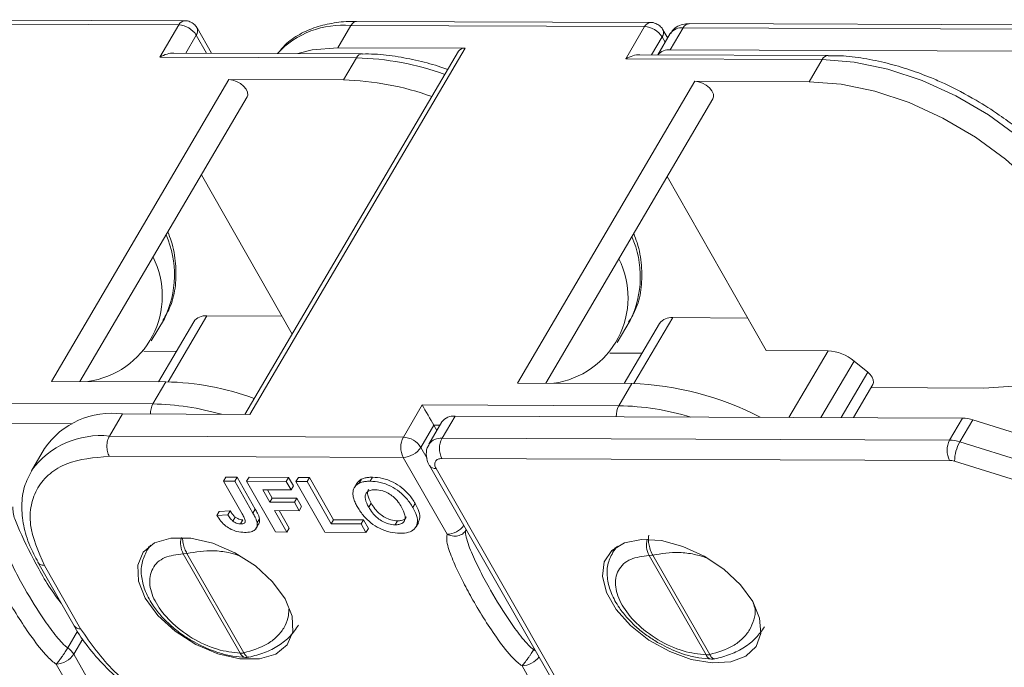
# Model space of a CAD drawing. Header units: millimetres. Extents: x 3186 to 3545, y -371 to -118.
# Tile 18 of 27: x 3378 to 3405, y -157 to -139. Entities that reach past the tile are written whole.
import ezdxf

# ---------------------------------------------------------------- set-up
doc = ezdxf.new("R2010")
doc.units = ezdxf.units.MM

msp = doc.modelspace()

# ---------------------------------------------------------------- linework, layer by layer
at = {"color": 7, "linetype": 'Continuous', "lineweight": 15}
for p, q in [((3382.223, -138.591), (3373.996, -138.56)), ((3373.834, -138.676), (3382.059, -138.707)), ((3382.059, -138.707), (3381.529, -139.608)), ((3382.97, -139.497), (3382.569, -138.793)), ((3386.504, -139.344), (3386.868, -138.725)), ((3386.868, -138.725), (3395.092, -138.755)), ((3395.256, -138.639), (3387.03, -138.609)), ((3395.092, -138.755), (3394.563, -139.656)), ((3395.81, -139.406), (3396.174, -138.786)), ((3396.174, -138.786), (3410.376, -138.839)), ((3410.54, -138.723), (3396.339, -138.671)), ((3382.253, -139.494), (3382.548, -138.993)), ((3382.548, -138.993), (3382.834, -139.496)), ((3395.287, -139.542), (3395.581, -139.041)), ((3395.81, -138.949), (3395.461, -139.543)), ((3395.581, -139.041), (3395.667, -139.192)), ((3395.736, -139.075), (3395.603, -138.841)), ((3384.043, -149.606), (3390.067, -139.357)), ((3390.067, -139.357), (3386.504, -139.344)), ((3381.529, -139.608), (3387.027, -139.628)), ((3387.191, -139.512), (3381.923, -139.493)), ((3389.885, -139.439), (3383.909, -149.605)), ((3387.027, -139.628), (3386.663, -140.248)), ((3394.563, -139.656), (3400.061, -139.676)), ((3400.225, -139.561), (3394.957, -139.541)), ((3395.81, -139.406), (3410.012, -139.458)), ((3400.061, -139.676), (3399.697, -140.296)), ((3383.462, -140.236), (3378.497, -148.682)), ((3386.663, -140.248), (3383.462, -140.236)), ((3396.495, -140.284), (3391.531, -148.731)), ((3399.697, -140.296), (3396.495, -140.284)), ((3379.289, -148.685), (3383.969, -140.723)), ((3392.323, -148.734), (3397.003, -140.771)), ((3382.689, -142.901), (3385.229, -147.36)), ((3395.723, -142.949), (3398.495, -147.816)), ((3381.29, -147.548), (3381.654, -146.929)), ((3382.477, -147.011), (3381.488, -148.694)), ((3381.758, -148.695), (3382.843, -146.848)), ((3384.945, -146.86), (3382.843, -146.848)), ((3394.324, -147.597), (3394.688, -146.977)), ((3395.511, -147.06), (3394.522, -148.742)), ((3394.791, -148.743), (3395.877, -146.897)), ((3397.979, -146.909), (3395.877, -146.897)), ((3381.986, -147.847), (3381.081, -147.84)), ((3395.019, -147.896), (3394.115, -147.889)), ((3398.495, -147.816), (3400.224, -147.825)), ((3400.224, -147.825), (3399.129, -149.689)), ((3400.023, -149.692), (3400.951, -148.113)), ((3400.951, -148.113), (3401.334, -148.424)), ((3401.334, -148.424), (3400.587, -149.695)), ((3378.497, -148.682), (3381.698, -148.694)), ((3381.698, -148.694), (3381.334, -149.314)), ((3391.531, -148.731), (3394.732, -148.743)), ((3394.732, -148.743), (3394.368, -149.362)), ((3400.931, -149.696), (3401.477, -148.767)), ((3401.428, -148.85), (3404.584, -148.874)), ((3381.334, -149.314), (3375.836, -149.293)), ((3388.87, -149.342), (3388.341, -150.243)), ((3394.368, -149.362), (3388.87, -149.342)), ((3380.116, -150.212), (3380.48, -149.593)), ((3380.48, -149.593), (3384.043, -149.606)), ((3389.422, -149.817), (3389.058, -150.437)), ((3389.423, -150.274), (3389.787, -149.655)), ((3403.988, -149.707), (3389.787, -149.655)), ((3403.988, -149.707), (3403.624, -150.327)), ((3403.91, -150.374), (3404.274, -149.755)), ((3415.297, -153.213), (3404.274, -149.755)), ((3376.159, -149.86), (3379.076, -149.871)), ((3388.829, -150.529), (3389.193, -149.909)), ((3389.279, -150.06), (3389.193, -149.909)), ((3389.193, -149.909), (3389.368, -149.909)), ((3388.341, -150.243), (3380.116, -150.212)), ((3403.624, -150.327), (3389.423, -150.274)), ((3414.933, -153.832), (3403.91, -150.374)), ((3378.297, -150.564), (3377.933, -151.184)), ((3389.006, -150.839), (3388.829, -150.529)), ((3380.112, -150.778), (3388.338, -150.808)), ((3389.564, -152.961), (3388.338, -150.808)), ((3389.42, -150.84), (3403.622, -150.892)), ((3403.765, -150.916), (3414.787, -154.374)), ((3389.075, -151.04), (3393.303, -158.427)), ((3393.484, -158.51), (3389.256, -151.123)), ((3383.374, -151.359), (3383.308, -151.471)), ((3383.832, -152.391), (3383.308, -151.471)), ((3383.308, -151.471), (3383.622, -151.473)), ((3383.374, -151.359), (3383.688, -151.36)), ((3383.688, -151.36), (3383.622, -151.473)), ((3383.622, -151.473), (3384.132, -152.368)), ((3383.688, -151.36), (3384.198, -152.256)), ((3384.023, -151.362), (3383.956, -151.475)), ((3383.956, -151.475), (3385.065, -151.481)), ((3384.766, -152.895), (3383.956, -151.475)), ((3384.023, -151.362), (3385.131, -151.369)), ((3385.131, -151.369), (3385.065, -151.481)), ((3385.065, -151.481), (3385.2, -151.718)), ((3385.131, -151.369), (3385.266, -151.605)), ((3385.403, -151.37), (3385.337, -151.483)), ((3386.146, -152.903), (3385.337, -151.483)), ((3385.337, -151.483), (3385.65, -151.484)), ((3385.403, -151.37), (3385.716, -151.372)), ((3385.716, -151.372), (3385.65, -151.484)), ((3385.65, -151.484), (3386.325, -152.668)), ((3385.716, -151.372), (3386.391, -152.556)), ((3387.169, -151.418), (3387.103, -151.53)), ((3387.481, -151.364), (3387.415, -151.476)), ((3385.2, -151.718), (3384.405, -151.713)), ((3384.405, -151.713), (3384.602, -152.059)), ((3384.536, -151.714), (3384.668, -151.947)), ((3385.266, -151.605), (3385.2, -151.718)), ((3387.037, -151.539), (3386.971, -151.652)), ((3384.668, -151.947), (3384.602, -152.059)), ((3384.602, -152.059), (3385.292, -152.063)), ((3384.668, -151.947), (3385.358, -151.951)), ((3385.358, -151.951), (3385.292, -152.063)), ((3385.358, -151.951), (3385.493, -152.187)), ((3383.192, -152.32), (3383.126, -152.432)), ((3383.192, -152.32), (3383.496, -152.303)), ((3383.496, -152.303), (3383.43, -152.416)), ((3384.198, -152.256), (3384.132, -152.368)), ((3385.427, -152.3), (3384.737, -152.296)), ((3384.737, -152.296), (3385.079, -152.897)), ((3384.868, -152.297), (3385.146, -152.785)), ((3385.292, -152.063), (3385.427, -152.3)), ((3385.493, -152.187), (3385.427, -152.3)), ((3387.372, -152.201), (3387.438, -152.089)), ((3388.673, -152.099), (3388.607, -152.211)), ((3383.43, -152.416), (3383.126, -152.432)), ((3383.639, -152.48), (3383.573, -152.593)), ((3383.851, -152.559), (3383.785, -152.672)), ((3384.317, -152.526), (3384.25, -152.638)), ((3386.391, -152.556), (3386.325, -152.668)), ((3386.391, -152.556), (3387.227, -152.56)), ((3387.227, -152.56), (3387.161, -152.673)), ((3387.227, -152.56), (3387.362, -152.797)), ((3388.18, -152.584), (3388.114, -152.697)), ((3384.208, -152.817), (3384.274, -152.705)), ((3385.079, -152.897), (3385.146, -152.785)), ((3386.325, -152.668), (3387.161, -152.673)), ((3387.161, -152.673), (3387.296, -152.91)), ((3387.296, -152.91), (3387.362, -152.797)), ((3388.695, -152.756), (3388.761, -152.643)), ((3390.087, -152.856), (3390.101, -152.832)), ((3385.079, -152.897), (3384.766, -152.895)), ((3387.296, -152.91), (3386.146, -152.903)), ((3381.159, -153.421), (3381.279, -153.264)), ((3381.231, -153.299), (3381.159, -153.421)), ((3394.192, -153.469), (3394.337, -153.289)), ((3394.274, -153.329), (3394.192, -153.469)), ((3382.183, -153.506), (3382.285, -153.494)), ((3383.776, -156.289), (3382.183, -153.506)), ((3383.878, -156.278), (3382.285, -153.494)), ((3395.216, -153.555), (3395.319, -153.543)), ((3396.809, -156.338), (3395.216, -153.555)), ((3396.912, -156.326), (3395.319, -153.543)), ((3378.113, -153.742), (3379.129, -155.524)), ((3378.298, -153.83), (3379.311, -155.608)), ((3379.226, -155.676), (3378.952, -156.141)), ((3379.12, -156.315), (3379.37, -155.889)), ((3392.004, -156.158), (3391.986, -156.189)), ((3380.347, -158.468), (3379.12, -156.315)), ((3379.855, -158.748), (3378.628, -156.595)), ((3392.889, -158.796), (3391.662, -156.643))]:
    msp.add_line(p, q, dxfattribs=at)
at = {"color": 7, "linetype": 'Continuous', "lineweight": 15, "flags": 128}
for points in [[(3385.388, -139.506), (3385.786, -139.404), (3386.504, -139.344)], [(3387.197, -139.512), (3387.192, -139.512), (3387.191, -139.512)], [(3400.23, -139.561), (3400.225, -139.561), (3400.225, -139.561)], [(3407.721, -147.025), (3407.857, -146.747), (3408.002, -146.137), (3407.979, -145.461), (3407.79, -144.739), (3407.44, -143.994), (3406.94, -143.247), (3406.305, -142.523), (3405.555, -141.842), (3404.712, -141.227), (3403.802, -140.694), (3402.853, -140.262), (3401.894, -139.942), (3400.953, -139.745), (3400.061, -139.676)], [(3383.969, -140.723), (3383.987, -140.67), (3383.98, -140.591), (3383.941, -140.506), (3383.873, -140.422), (3383.782, -140.347), (3383.677, -140.287), (3383.567, -140.249), (3383.462, -140.236)], [(3397.003, -140.771), (3397.021, -140.719), (3397.014, -140.64), (3396.975, -140.554), (3396.907, -140.47), (3396.816, -140.395), (3396.71, -140.335), (3396.6, -140.297), (3396.495, -140.284)], [(3404.584, -148.874), (3405.404, -148.815), (3406.125, -148.628), (3406.725, -148.317), (3407.186, -147.892), (3407.493, -147.367), (3407.638, -146.757), (3407.615, -146.08), (3407.426, -145.358), (3407.076, -144.613), (3406.576, -143.867), (3405.941, -143.142), (3405.191, -142.462), (3404.348, -141.846), (3403.438, -141.314), (3402.489, -140.881), (3401.53, -140.561), (3400.589, -140.364), (3399.697, -140.296)], [(3401.477, -148.767), (3401.477, -148.767), (3401.495, -148.709), (3401.489, -148.64), (3401.458, -148.567), (3401.405, -148.493), (3401.334, -148.424)], [(3390.094, -152.82), (3390.091, -152.837), (3390.087, -152.856)], [(3381.122, -154.748), (3380.928, -154.269), (3380.908, -153.828), (3381.064, -153.464), (3381.383, -153.204), (3381.839, -153.071), (3382.396, -153.074), (3383.009, -153.213), (3383.627, -153.478), (3384.201, -153.847), (3384.684, -154.29), (3385.037, -154.771), (3385.231, -155.25), (3385.251, -155.69), (3385.095, -156.055), (3384.776, -156.315), (3384.319, -156.448), (3383.762, -156.445), (3383.15, -156.305), (3382.531, -156.041), (3381.958, -155.672), (3381.475, -155.229), (3381.122, -154.748)], [(3398.115, -154.841), (3397.774, -154.373), (3397.311, -153.94), (3396.759, -153.572), (3396.161, -153.298), (3395.561, -153.138), (3395.002, -153.104), (3394.527, -153.198), (3394.171, -153.414), (3393.96, -153.734), (3393.909, -154.136), (3394.024, -154.59), (3394.294, -155.062), (3394.7, -155.517), (3395.212, -155.922), (3395.792, -156.245), (3396.397, -156.464), (3396.982, -156.562), (3397.503, -156.532), (3397.923, -156.376), (3398.209, -156.105), (3398.341, -155.741), (3398.309, -155.308), (3398.115, -154.841)]]:
    msp.add_lwpolyline(points, dxfattribs=at)
at = {"color": 7, "linetype": 'Continuous', "lineweight": 15}
for centre, radius, start, end in [((3382.242, -138.792), 0.202, 95.3857, 155.1052), ((3382.028, -139.321), 0.615, 32.2322, 87.1102), ((3382.39, -138.875), 0.197, 323.2124, 24.6194), ((3386.639, -141.208), 2.494, 84.7308, 136.8823), ((3395.275, -138.84), 0.202, 95.3857, 155.1052), ((3395.061, -139.369), 0.615, 32.2322, 87.1102), ((3396.134, -139.185), 0.401, 84.1878, 143.9687), ((3396.357, -138.871), 0.202, 95.3496, 155.1083), ((3395.424, -138.923), 0.197, 323.2124, 24.6194), ((3390.044, -139.551), 0.195, 83.2451, 144.9113), ((3387.21, -139.713), 0.202, 95.3496, 155.1083), ((3386.86, -147.313), 7.686, 69.911, 88.7525), ((3395.772, -139.817), 0.413, 84.6871, 138.4028), ((3400.244, -139.761), 0.202, 95.3496, 155.1083), ((3386.496, -147.932), 7.686, 69.911, 88.7526), ((3379.148, -145.706), 2.789, 333.995, 23.7486), ((3392.181, -145.754), 2.789, 333.995, 23.7486), ((3379.177, -146.291), 2.419, 278.037, 26.7638), ((3392.21, -146.34), 2.419, 278.037, 26.7638), ((3382.802, -147.25), 0.403, 84.2147, 143.7659), ((3395.836, -147.298), 0.403, 84.2147, 143.7659), ((3400.16, -149.05), 1.226, 49.849, 87.014), ((3381.531, -156.379), 7.686, 69.911, 88.7525), ((3394.458, -157.109), 8.371, 62.4674, 88.1228), ((3380.181, -151.858), 2.285, 82.4771, 145.5035), ((3381.839, -149.587), 0.574, 151.5192, 180.8265), ((3381.196, -156.739), 7.426, 73.9192, 88.9301), ((3394.894, -149.642), 0.596, 151.9987, 182.8433), ((3394.224, -156.833), 7.472, 73.216, 88.8977), ((3389.746, -150.053), 0.401, 84.1878, 143.9687), ((3403.972, -150.685), 0.978, 71.9825, 89.0331), ((3388.864, -150.097), 0.379, 29.6711, 29.7841), ((3379.87, -152.601), 2.402, 84.1312, 143.5106), ((3388.882, -150.528), 0.612, 152.1966, 207.2211), ((3388.31, -150.856), 0.615, 32.2322, 87.1102), ((3389.378, -150.663), 0.392, 83.4752, 145.1133), ((3389.964, -150.56), 0.612, 152.1966, 207.2211), ((3404.166, -150.612), 0.612, 152.1966, 207.2211), ((3403.608, -151.304), 0.978, 71.9825, 89.0331), ((3404.848, -150.917), 1.084, 149.935, 179.9328), ((3388.313, -150.193), 0.616, 272.3021, 326.9647), ((3389.238, -150.923), 0.2, 215.843, 275.4283), ((3389.537, -152.338), 0.624, 272.5261, 322.7801), ((3382.723, -153.214), 0.614, 165.0225, 208.4674), ((3395.756, -153.262), 0.614, 164.7867, 208.472), ((3379.292, -155.407), 0.201, 216.2334, 275.2451), ((3378.647, -156.602), 0.553, 31.2184, 56.492), ((3391.616, -156.728), 0.654, 48.2474, 55.5324), ((3378.604, -155.979), 0.616, 272.3021, 326.9647), ((3383.774, -155.829), 0.461, 270.2219, 283.0525), ((3383.955, -156.216), 0.194, 202.3652, 262.3621), ((3391.635, -156.021), 0.623, 272.482, 323.7105), ((3396.808, -155.877), 0.461, 270.2219, 283.0525), ((3396.988, -156.264), 0.194, 202.3652, 262.3621)]:
    msp.add_arc(centre, radius, start, end, dxfattribs=at)
for centre, major_axis, ratio, start_param, end_param in [((3381.692, -139.892), (0.492, 0.28), 0.5787, 0.788914, 1.571934), ((3394.725, -139.94), (0.492, 0.28), 0.5787, 0.788914, 1.571934), ((3389.033, -149.626), (-0.228, 0.401), 0.00198, 0.781883, 2.352679)]:
    msp.add_ellipse(centre, major_axis=major_axis, ratio=ratio, start_param=start_param, end_param=end_param, dxfattribs=at)
for points, knots in [([(3382.568, -138.794), (3382.565, -138.788), (3382.545, -138.748), (3382.482, -138.68), (3382.37, -138.614), (3382.275, -138.583), (3382.225, -138.592), (3382.223, -138.592)], [0, 0, 0, 0, 0.041536, 0.326026, 0.640445, 0.981045, 1, 1, 1, 1]), ([(3387.034, -138.613), (3387.005, -138.612), (3386.784, -138.6), (3386.398, -138.645), (3385.887, -138.757), (3385.428, -138.961), (3385.062, -139.207), (3384.899, -139.419), (3384.834, -139.504)], [0, 0, 0, 0, 0.030245, 0.231119, 0.435536, 0.643671, 0.85716, 1, 1, 1, 1]), ([(3386.868, -138.725), (3386.892, -138.691), (3386.94, -138.625), (3387.001, -138.614), (3387.031, -138.609)], [0, 0, 0, 0, 0.501499, 1, 1, 1, 1]), ([(3395.602, -138.842), (3395.599, -138.837), (3395.579, -138.796), (3395.516, -138.728), (3395.404, -138.662), (3395.308, -138.631), (3395.259, -138.64), (3395.256, -138.641)], [0, 0, 0, 0, 0.041536, 0.326026, 0.640445, 0.981045, 1, 1, 1, 1]), ([(3396.34, -138.676), (3396.296, -138.676), (3396.184, -138.675), (3396.018, -138.739), (3395.877, -138.836), (3395.833, -138.925), (3395.82, -138.952)], [0, 0, 0, 0, 0.209432, 0.530239, 0.856433, 1, 1, 1, 1]), ([(3389.581, -139.956), (3389.544, -139.942), (3389.3, -139.85), (3388.833, -139.723), (3388.186, -139.587), (3387.631, -139.517), (3387.31, -139.52), (3387.196, -139.521)], [0, 0, 0, 0, 0.044644, 0.298999, 0.568709, 0.846737, 1, 1, 1, 1]), ([(3404.368, -140.814), (3404.074, -140.652), (3403.663, -140.425), (3403.035, -140.153), (3402.5, -139.953), (3401.867, -139.768), (3401.219, -139.636), (3400.664, -139.566), (3400.343, -139.568), (3400.229, -139.569)], [0, 0, 0, 0, 0.215862, 0.303064, 0.446728, 0.594032, 0.750228, 0.911242, 1, 1, 1, 1]), ([(3407.675, -147.077), (3407.754, -146.943), (3407.932, -146.644), (3408.049, -146.1), (3408.057, -145.489), (3407.934, -144.853), (3407.695, -144.214), (3407.355, -143.587), (3406.931, -142.988), (3406.446, -142.433), (3405.961, -141.966), (3405.482, -141.567), (3404.974, -141.188), (3404.586, -140.949), (3404.368, -140.814)], [0, 0, 0, 0, 0.0756, 0.169485, 0.263888, 0.358045, 0.451095, 0.542476, 0.631434, 0.715915, 0.796623, 0.855279, 0.918541, 1, 1, 1, 1]), ([(3381.608, -146.98), (3381.687, -146.847), (3381.864, -146.547), (3381.983, -146.004), (3381.985, -145.392), (3381.903, -144.883), (3381.785, -144.582), (3381.751, -144.497)], [0, 0, 0, 0, 0.191251, 0.428759, 0.667577, 0.905773, 1, 1, 1, 1]), ([(3394.642, -147.028), (3394.721, -146.895), (3394.898, -146.596), (3395.017, -146.052), (3395.019, -145.44), (3394.937, -144.931), (3394.818, -144.63), (3394.785, -144.545)], [0, 0, 0, 0, 0.191251, 0.428759, 0.667577, 0.905773, 1, 1, 1, 1]), ([(3389.065, -150.445), (3389.045, -150.477), (3388.982, -150.575), (3388.977, -150.78), (3389.017, -150.949), (3389.071, -151.028), (3389.078, -151.039)], [0, 0, 0, 0, 0.180061, 0.552047, 0.938486, 1, 1, 1, 1]), ([(3380.112, -150.778), (3379.69, -150.816), (3379.04, -150.875), (3378.432, -151.253), (3378.089, -151.645), (3377.909, -152.134), (3377.868, -152.847), (3378.129, -153.443), (3378.298, -153.83)], [0, 0, 0, 0, 0.239602, 0.368454, 0.5, 0.631546, 0.760398, 1, 1, 1, 1]), ([(3389.256, -151.123), (3389.24, -151.087), (3389.216, -151.032), (3389.218, -150.966), (3389.234, -150.921), (3389.265, -150.884), (3389.321, -150.849), (3389.381, -150.843), (3389.42, -150.84)], [0, 0, 0, 0, 0.239444, 0.36822, 0.499999, 0.628777, 0.760556, 1, 1, 1, 1]), ([(3377.946, -151.175), (3377.87, -151.322), (3377.714, -151.624), (3377.647, -152.154), (3377.701, -152.712), (3377.858, -153.248), (3378.04, -153.591), (3378.122, -153.744)], [0, 0, 0, 0, 0.199176, 0.409994, 0.621537, 0.830202, 1, 1, 1, 1]), ([(3387.04, -151.541), (3387.069, -151.499), (3387.104, -151.45), (3387.162, -151.421), (3387.169, -151.418)], [0, 0, 0, 0, 0.874481, 1, 1, 1, 1]), ([(3387.103, -151.53), (3387.137, -151.517), (3387.199, -151.494), (3387.306, -151.479), (3387.379, -151.477), (3387.415, -151.476)], [0, 0, 0, 0, 0.372031, 0.683777, 1, 1, 1, 1]), ([(3387.169, -151.418), (3387.203, -151.405), (3387.265, -151.381), (3387.372, -151.366), (3387.445, -151.364), (3387.481, -151.364)], [0, 0, 0, 0, 0.372031, 0.683777, 1, 1, 1, 1]), ([(3387.415, -151.476), (3387.506, -151.482), (3387.689, -151.493), (3387.983, -151.602), (3388.24, -151.765), (3388.457, -151.974), (3388.554, -152.127), (3388.607, -152.211)], [0, 0, 0, 0, 0.203919, 0.410143, 0.593167, 0.774496, 1, 1, 1, 1]), ([(3387.481, -151.364), (3387.572, -151.369), (3387.755, -151.38), (3388.049, -151.489), (3388.306, -151.653), (3388.523, -151.861), (3388.62, -152.014), (3388.673, -152.099)], [0, 0, 0, 0, 0.203919, 0.410143, 0.593167, 0.774496, 1, 1, 1, 1]), ([(3386.931, -151.848), (3386.931, -151.814), (3386.931, -151.746), (3386.971, -151.636), (3387.035, -151.565), (3387.096, -151.534), (3387.103, -151.53)], [0, 0, 0, 0, 0.2508959, 0.5021661, 0.9405117, 1, 1, 1, 1]), ([(3387.372, -152.201), (3387.332, -152.124), (3387.271, -152.004), (3387.269, -151.855), (3387.328, -151.766), (3387.429, -151.719), (3387.515, -151.715), (3387.554, -151.713)], [0, 0, 0, 0, 0.319472, 0.499874, 0.681163, 0.852974, 1, 1, 1, 1]), ([(3387.438, -152.089), (3387.4, -152.013), (3387.341, -151.893), (3387.33, -151.761), (3387.361, -151.721), (3387.371, -151.709)], [0, 0, 0, 0, 0.552661, 0.864744, 1, 1, 1, 1]), ([(3387.554, -151.713), (3387.623, -151.719), (3387.741, -151.728), (3387.919, -151.808), (3388.073, -151.915), (3388.198, -152.053), (3388.26, -152.154), (3388.29, -152.203)], [0, 0, 0, 0, 0.24016, 0.407539, 0.574764, 0.796346, 1, 1, 1, 1]), ([(3387.064, -152.209), (3387.043, -152.171), (3387, -152.091), (3386.949, -151.969), (3386.937, -151.889), (3386.931, -151.848)], [0, 0, 0, 0, 0.308297, 0.650122, 1, 1, 1, 1]), ([(3378.766, -154.888), (3378.764, -154.885), (3378.475, -154.528), (3378.049, -153.792), (3377.637, -152.954), (3377.418, -152.408), (3377.417, -152.243), (3377.417, -152.188)], [0, 0, 0, 0, 0.002793, 0.400285, 0.79753, 0.932788, 1, 1, 1, 1]), ([(3383.496, -152.303), (3383.508, -152.322), (3383.533, -152.361), (3383.577, -152.422), (3383.618, -152.461), (3383.639, -152.48)], [0, 0, 0, 0, 0.312455, 0.650802, 1, 1, 1, 1]), ([(3384.198, -152.256), (3384.219, -152.294), (3384.255, -152.358), (3384.296, -152.449), (3384.31, -152.5), (3384.317, -152.526)], [0, 0, 0, 0, 0.416831, 0.706738, 1, 1, 1, 1]), ([(3388.25, -152.933), (3388.159, -152.928), (3387.976, -152.917), (3387.683, -152.81), (3387.428, -152.648), (3387.212, -152.443), (3387.116, -152.292), (3387.064, -152.209)], [0, 0, 0, 0, 0.205433, 0.413226, 0.595657, 0.776233, 1, 1, 1, 1]), ([(3388.114, -152.697), (3388.052, -152.691), (3387.941, -152.682), (3387.766, -152.607), (3387.606, -152.502), (3387.469, -152.359), (3387.404, -152.254), (3387.372, -152.201)], [0, 0, 0, 0, 0.213563, 0.386192, 0.558454, 0.780281, 1, 1, 1, 1]), ([(3388.18, -152.584), (3388.119, -152.579), (3388.007, -152.569), (3387.832, -152.495), (3387.672, -152.389), (3387.536, -152.247), (3387.47, -152.141), (3387.438, -152.089)], [0, 0, 0, 0, 0.213563, 0.386192, 0.558454, 0.780281, 1, 1, 1, 1]), ([(3388.29, -152.203), (3388.329, -152.28), (3388.391, -152.402), (3388.393, -152.554), (3388.333, -152.645), (3388.231, -152.692), (3388.15, -152.695), (3388.114, -152.697)], [0, 0, 0, 0, 0.319116, 0.506214, 0.694344, 0.868092, 1, 1, 1, 1]), ([(3388.607, -152.211), (3388.646, -152.288), (3388.725, -152.441), (3388.75, -152.66), (3388.666, -152.825), (3388.489, -152.921), (3388.332, -152.929), (3388.25, -152.933)], [0, 0, 0, 0, 0.204593, 0.411054, 0.622248, 0.800999, 1, 1, 1, 1]), ([(3388.673, -152.099), (3388.712, -152.174), (3388.788, -152.326), (3388.822, -152.521), (3388.767, -152.605), (3388.747, -152.635)], [0, 0, 0, 0, 0.384767, 0.773046, 1, 1, 1, 1]), ([(3383.9, -152.909), (3383.829, -152.904), (3383.709, -152.897), (3383.522, -152.828), (3383.364, -152.728), (3383.225, -152.59), (3383.161, -152.487), (3383.126, -152.432)], [0, 0, 0, 0, 0.242194, 0.410832, 0.580073, 0.776537, 1, 1, 1, 1]), ([(3383.573, -152.593), (3383.549, -152.571), (3383.508, -152.532), (3383.465, -152.471), (3383.441, -152.434), (3383.43, -152.416)], [0, 0, 0, 0, 0.3923864, 0.6950086, 1, 1, 1, 1]), ([(3383.785, -152.672), (3383.757, -152.67), (3383.707, -152.666), (3383.631, -152.634), (3383.592, -152.607), (3383.573, -152.593)], [0, 0, 0, 0, 0.410571, 0.709085, 1, 1, 1, 1]), ([(3383.639, -152.48), (3383.661, -152.496), (3383.703, -152.525), (3383.773, -152.551), (3383.821, -152.559), (3383.846, -152.559), (3383.851, -152.559)], [0, 0, 0, 0, 0.330398, 0.624767, 0.917361, 1, 1, 1, 1]), ([(3383.832, -152.391), (3383.851, -152.426), (3383.889, -152.496), (3383.924, -152.584), (3383.91, -152.637), (3383.874, -152.663), (3383.828, -152.671), (3383.795, -152.672), (3383.785, -152.672)], [0, 0, 0, 0, 0.272262, 0.546684, 0.659253, 0.771268, 0.935125, 1, 1, 1, 1]), ([(3384.132, -152.368), (3384.153, -152.406), (3384.188, -152.471), (3384.229, -152.561), (3384.243, -152.613), (3384.25, -152.638)], [0, 0, 0, 0, 0.416831, 0.706738, 1, 1, 1, 1]), ([(3384.317, -152.526), (3384.32, -152.562), (3384.327, -152.631), (3384.288, -152.678), (3384.269, -152.701)], [0, 0, 0, 0, 0.516872, 1, 1, 1, 1]), ([(3388.423, -152.475), (3388.413, -152.494), (3388.387, -152.543), (3388.297, -152.578), (3388.215, -152.582), (3388.18, -152.584)], [0, 0, 0, 0, 0.26151, 0.681299, 1, 1, 1, 1]), ([(3378.952, -156.141), (3378.93, -156.123), (3378.877, -156.083), (3378.768, -155.975), (3378.567, -155.74), (3378.196, -155.227), (3377.809, -154.598), (3377.451, -153.941), (3377.211, -153.427), (3377.07, -153.062), (3377.044, -152.865), (3377.05, -152.824), (3377.053, -152.807)], [0, 0, 0, 0, 0.017955, 0.042504, 0.101636, 0.231293, 0.500013, 0.65744, 0.813011, 0.957617, 0.98211, 1, 1, 1, 1]), ([(3384.25, -152.638), (3384.253, -152.674), (3384.258, -152.751), (3384.199, -152.841), (3384.077, -152.902), (3383.964, -152.906), (3383.9, -152.909)], [0, 0, 0, 0, 0.206451, 0.456836, 0.694177, 1, 1, 1, 1]), ([(3390.087, -152.856), (3390.062, -152.887), (3390.024, -152.937), (3389.942, -152.982), (3389.87, -153.005), (3389.79, -153.014), (3389.686, -153.009), (3389.611, -152.98), (3389.564, -152.961)], [0, 0, 0, 0, 0.230756, 0.357867, 0.500054, 0.619961, 0.760565, 1, 1, 1, 1]), ([(3391.986, -156.189), (3391.964, -156.172), (3391.911, -156.131), (3391.802, -156.023), (3391.601, -155.789), (3391.229, -155.275), (3390.842, -154.647), (3390.485, -153.989), (3390.244, -153.475), (3390.104, -153.111), (3390.077, -152.913), (3390.084, -152.873), (3390.087, -152.856)], [0, 0, 0, 0, 0.017955, 0.042504, 0.101636, 0.231293, 0.500013, 0.65744, 0.813011, 0.957617, 0.98211, 1, 1, 1, 1]), ([(3378.628, -156.595), (3378.588, -156.565), (3378.5, -156.499), (3378.256, -156.258), (3377.95, -155.858), (3377.583, -155.312), (3377.263, -154.778), (3376.99, -154.276), (3376.759, -153.803), (3376.605, -153.419), (3376.512, -153.112), (3376.525, -152.979), (3376.531, -152.913)], [0, 0, 0, 0, 0.028797, 0.062785, 0.204515, 0.34939, 0.500003, 0.62989, 0.750047, 0.877684, 0.939695, 1, 1, 1, 1]), ([(3382.164, -153.057), (3382.164, -153.06), (3382.165, -153.109), (3382.174, -153.191), (3382.199, -153.295), (3382.232, -153.395), (3382.264, -153.455), (3382.285, -153.494)], [0, 0, 0, 0, 0.019738, 0.345902, 0.519722, 0.686406, 1, 1, 1, 1]), ([(3391.662, -156.643), (3391.622, -156.613), (3391.534, -156.547), (3391.289, -156.306), (3390.983, -155.907), (3390.616, -155.36), (3390.297, -154.826), (3390.023, -154.324), (3389.793, -153.851), (3389.638, -153.468), (3389.546, -153.16), (3389.558, -153.027), (3389.564, -152.961)], [0, 0, 0, 0, 0.0287974, 0.0627846, 0.2045152, 0.3493903, 0.5000032, 0.6298903, 0.7500469, 0.8776838, 0.9396954, 1, 1, 1, 1]), ([(3395.21, -152.989), (3395.205, -153.015), (3395.198, -153.049), (3395.198, -153.094), (3395.198, -153.155), (3395.208, -153.239), (3395.233, -153.343), (3395.265, -153.443), (3395.298, -153.503), (3395.319, -153.543)], [0, 0, 0, 0, 0.173251, 0.223905, 0.250466, 0.499859, 0.632766, 0.760218, 1, 1, 1, 1]), ([(3381.166, -153.423), (3381.111, -153.535), (3380.999, -153.766), (3381.003, -154.167), (3381.115, -154.574), (3381.319, -154.944), (3381.565, -155.254), (3381.825, -155.513), (3382.104, -155.741), (3382.317, -155.874), (3382.417, -155.937)], [0, 0, 0, 0, 0.137638, 0.285305, 0.428349, 0.57831, 0.694316, 0.789689, 0.900484, 1, 1, 1, 1]), ([(3382.285, -153.494), (3382.529, -153.456), (3382.905, -153.397), (3383.405, -153.454), (3383.633, -153.523), (3383.726, -153.551)], [0, 0, 0, 0, 0.522199, 0.805098, 1, 1, 1, 1]), ([(3383.776, -156.289), (3383.566, -156.265), (3383.129, -156.214), (3382.419, -155.887), (3381.811, -155.422), (3381.394, -154.892), (3381.205, -154.363), (3381.283, -153.901), (3381.621, -153.578), (3382, -153.53), (3382.183, -153.506)], [0, 0, 0, 0, 0.120249, 0.25, 0.379751, 0.5, 0.620249, 0.75, 0.879751, 1, 1, 1, 1]), ([(3394.199, -153.471), (3394.145, -153.583), (3394.032, -153.815), (3394.037, -154.216), (3394.149, -154.622), (3394.352, -154.992), (3394.598, -155.303), (3394.859, -155.562), (3395.138, -155.789), (3395.35, -155.922), (3395.451, -155.985)], [0, 0, 0, 0, 0.137638, 0.285305, 0.428349, 0.57831, 0.694316, 0.789689, 0.900484, 1, 1, 1, 1]), ([(3396.809, -156.338), (3396.599, -156.313), (3396.163, -156.262), (3395.453, -155.935), (3394.844, -155.47), (3394.428, -154.94), (3394.238, -154.411), (3394.316, -153.949), (3394.654, -153.626), (3395.034, -153.578), (3395.216, -153.555)], [0, 0, 0, 0, 0.120249, 0.25, 0.379751, 0.5, 0.620249, 0.75, 0.879751, 1, 1, 1, 1]), ([(3395.319, -153.543), (3395.563, -153.504), (3395.939, -153.444), (3396.464, -153.507), (3396.716, -153.584), (3396.833, -153.619)], [0, 0, 0, 0, 0.496989, 0.766231, 1, 1, 1, 1]), ([(3378.298, -153.83), (3378.257, -153.826), (3378.176, -153.818), (3378.137, -153.771), (3378.117, -153.747)], [0, 0, 0, 0, 0.507635, 1, 1, 1, 1]), ([(3385.141, -155.057), (3385.136, -155.141), (3385.126, -155.326), (3385.005, -155.59), (3384.806, -155.838), (3384.458, -156.107), (3384.106, -156.211), (3383.878, -156.278)], [0, 0, 0, 0, 0.14502, 0.31944, 0.495276, 0.672743, 1, 1, 1, 1]), ([(3398.127, -154.883), (3398.149, -154.942), (3398.207, -155.101), (3398.155, -155.359), (3398.041, -155.638), (3397.839, -155.886), (3397.492, -156.156), (3397.14, -156.259), (3396.912, -156.326)], [0, 0, 0, 0, 0.088211, 0.241454, 0.396201, 0.552204, 0.709655, 1, 1, 1, 1]), ([(3379.133, -155.524), (3379.142, -155.543), (3379.238, -155.738), (3379.517, -156.119), (3379.931, -156.604), (3380.365, -157.013), (3380.792, -157.362), (3381.187, -157.642), (3381.46, -157.807), (3381.56, -157.867)], [0, 0, 0, 0, 0.021193, 0.220868, 0.437045, 0.597341, 0.735075, 0.903528, 1, 1, 1, 1]), ([(3384.02, -156.4), (3384.169, -156.362), (3384.469, -156.286), (3384.858, -156.082), (3385.188, -155.823), (3385.336, -155.61), (3385.41, -155.503)], [0, 0, 0, 0, 0.24815, 0.498183, 0.749072, 1, 1, 1, 1]), ([(3397.053, -156.448), (3397.203, -156.41), (3397.503, -156.334), (3397.892, -156.13), (3398.221, -155.872), (3398.369, -155.658), (3398.443, -155.551)], [0, 0, 0, 0, 0.24815, 0.498183, 0.749072, 1, 1, 1, 1]), ([(3378.628, -156.595), (3378.65, -156.569), (3378.686, -156.529), (3378.743, -156.453), (3378.792, -156.387), (3378.838, -156.32), (3378.896, -156.233), (3378.93, -156.177), (3378.952, -156.141)], [0, 0, 0, 0, 0.239435, 0.380089, 0.499946, 0.642148, 0.769264, 1, 1, 1, 1]), ([(3382.417, -155.937), (3382.6, -156.034), (3382.857, -156.17), (3383.248, -156.301), (3383.572, -156.382), (3383.811, -156.399), (3383.929, -156.407)], [0, 0, 0, 0, 0.369079, 0.517588, 0.760174, 1, 1, 1, 1]), ([(3391.662, -156.643), (3391.684, -156.618), (3391.719, -156.577), (3391.777, -156.501), (3391.825, -156.435), (3391.872, -156.368), (3391.93, -156.282), (3391.964, -156.225), (3391.986, -156.189)], [0, 0, 0, 0, 0.239435, 0.380089, 0.499946, 0.642148, 0.769264, 1, 1, 1, 1]), ([(3395.451, -155.985), (3395.634, -156.082), (3395.891, -156.218), (3396.281, -156.349), (3396.606, -156.43), (3396.844, -156.447), (3396.963, -156.455)], [0, 0, 0, 0, 0.369079, 0.517588, 0.760174, 1, 1, 1, 1]), ([(3383.878, -156.278), (3383.898, -156.31), (3383.929, -156.361), (3383.972, -156.392), (3384, -156.405), (3384.014, -156.398), (3384.019, -156.395)], [0, 0, 0, 0, 0.425944, 0.651766, 0.886964, 1, 1, 1, 1]), ([(3383.929, -156.407), (3383.93, -156.407), (3383.96, -156.414), (3383.989, -156.403), (3384.018, -156.393)], [0, 0, 0, 0, 0.028812, 1, 1, 1, 1]), ([(3396.912, -156.326), (3396.932, -156.359), (3396.963, -156.409), (3397.006, -156.44), (3397.034, -156.454), (3397.048, -156.446), (3397.052, -156.444)], [0, 0, 0, 0, 0.4259444, 0.651766, 0.8869644, 1, 1, 1, 1]), ([(3396.963, -156.456), (3396.964, -156.456), (3396.993, -156.462), (3397.023, -156.452), (3397.052, -156.442)], [0, 0, 0, 0, 0.028812, 1, 1, 1, 1])]:
    msp.add_open_spline(points, degree=3, knots=knots, dxfattribs=at)
for points in [[(3380.112, -150.778), (3380.093, -150.736), (3380.056, -150.653), (3380.041, -150.494), (3380.058, -150.336), (3380.097, -150.253), (3380.116, -150.212)], [(3403.622, -150.892), (3403.644, -150.893), (3403.69, -150.895), (3403.74, -150.909), (3403.765, -150.916)], [(3379.311, -155.608), (3379.596, -156.015), (3380.167, -156.829), (3381.576, -157.861), (3383.164, -158.585), (3384.152, -158.684), (3384.645, -158.733)]]:
    msp.add_open_spline(points, degree=3, dxfattribs=at)

doc.saveas('drawing.dxf')
